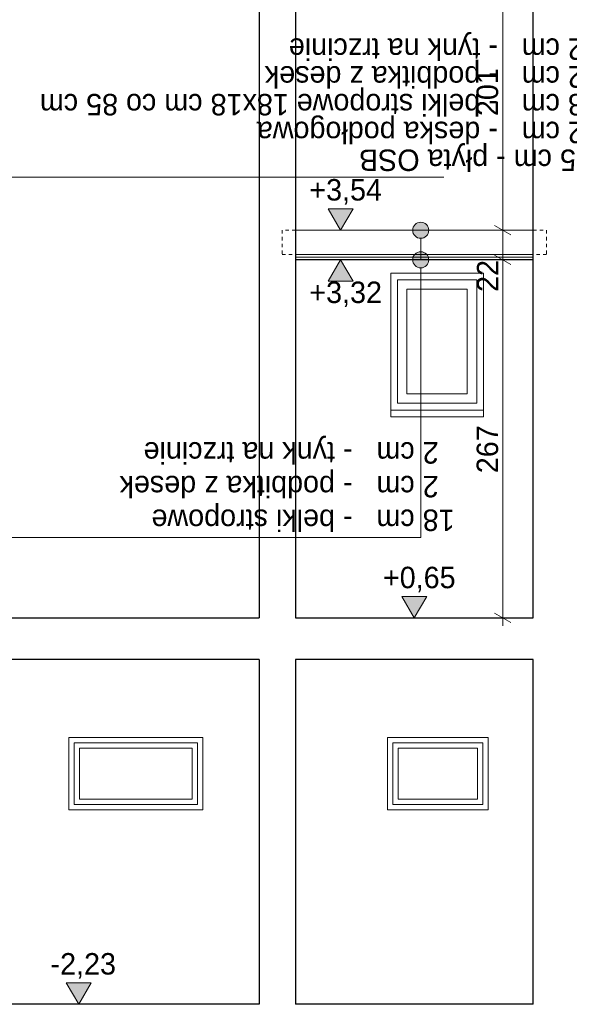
# Model space of a CAD drawing. Extents: x -623047 to -259286, y -27077 to 153279.
# Tile 18 of 190: x -541558 to -537462, y -14560 to -7220. Entities that reach past the tile are written whole.
import ezdxf

# ---------------------------------------------------------------- set-up
doc = ezdxf.new("R2010")
doc.units = 0
doc.header["$MEASUREMENT"] = 0
doc.linetypes.add('Hidden Line', pattern=[50, 25, -25])
for name, color, linetype, lineweight in [('INWENT KONST. DREWNIANA_Nr_Pióra__1', 7, 'Continuous', 25), ('INWENT KONST. DREWNIANA_Nr_Pióra__21', 7, 'Continuous', 9), ('INWENT OPISY_Nr_Pióra__1', 7, 'Continuous', 25), ('INWENT OPISY_Nr_Pióra__21', 7, 'Continuous', 9), ('INWENT STROPY_Nr_Pióra__1', 7, 'Continuous', 25), ('INWENT WYMIARY_Nr_Pióra__21', 7, 'Continuous', 9), ('INWENT. OKNA_Nr_Pióra__21', 7, 'Continuous', 9), ('INWENT.ŚCIANY_Nr_Pióra__1', 7, 'Continuous', 25), ('INWENT.ŚCIANY_Nr_Pióra__21', 7, 'Continuous', 9), ('Istniejące stropy_Nr_Pióra__21', 7, 'Continuous', 9)]:
    doc.layers.add(name, color=color, linetype=linetype, lineweight=lineweight)
doc.layers.add('INWENT OPISY', color=7, linetype='Continuous')
doc.layers.add('INWENT WYMIARY', color=7, linetype='Continuous')
doc.styles.add('GENERATED_STYLE_2', font='txt')
doc.styles.add('GENERATED_STYLE_5', font='txt')
doc.dimstyles.new('GENERATED_STYLE__2', dxfattribs={"dimtxt": 160.000002, "dimasz": 91.2, "dimexe": 0.18, "dimexo": 0, "dimgap": 0.09, "dimtad": 1, "dimdec": 0, "dimlfac": 0.1, "dimzin": 0, "dimdsep": 46, "dimtxsty": 'GENERATED_STYLE_2', "dimblk": 'ARROWHEAD_2', "dimblk1": 'ARROWHEAD_2', "dimblk2": 'ARROWHEAD_2', "dimcen": 0.09, "dimclrd": 7, "dimclre": 7, "dimclrt": 7, "dimazin": 0, "dimtfac": 1, "dimtdec": 4, "dimtmove": 0, "dimatfit": 3, "dimfxl": 0, "dimtolj": 1, "dimtzin": 0, "dimarcsym": 0})

# ---------------------------------------------------------------- blocks, each defined once
blk = doc.blocks.new('Linia_97', base_point=(-538568.9, -9009.6))
at = {"layer": 'INWENT OPISY_Nr_Pióra__21', "linetype": 'Continuous'}
blk.add_hatch(color=256, dxfattribs=at).paths.add_polyline_path([(-538508.9, -8789.6), (-538513.4, -8766.7), (-538526.4, -8747.2), (-538545.9, -8734.2), (-538568.9, -8729.6), (-538591.8, -8734.2), (-538611.3, -8747.2), (-538624.3, -8766.7), (-538628.9, -8789.6), (-538624.3, -8812.6), (-538611.3, -8832), (-538591.8, -8845), (-538568.9, -8849.6), (-538545.9, -8845), (-538526.4, -8832), (-538513.4, -8812.6)], flags=0)
blk.add_line((-538568.9, -9009.6), (-538568.9, -8849.6), dxfattribs=at)
blk.add_circle((-538568.9, -8789.6), 60, dxfattribs=at)
blk = doc.blocks.new('Linia_98', base_point=(-538568.9, -11080.7))
at = {"layer": 'INWENT OPISY_Nr_Pióra__21', "linetype": 'Continuous'}
blk.add_hatch(color=256, dxfattribs=at).paths.add_polyline_path([(-538508.9, -9009.6), (-538513.4, -8986.7), (-538526.4, -8967.2), (-538545.9, -8954.2), (-538568.9, -8949.6), (-538591.8, -8954.2), (-538611.3, -8967.2), (-538624.3, -8986.7), (-538628.9, -9009.6), (-538624.3, -9032.6), (-538611.3, -9052), (-538591.8, -9065), (-538568.9, -9069.6), (-538545.9, -9065), (-538526.4, -9052), (-538513.4, -9032.6)], flags=0)
blk.add_line((-538568.9, -11080.7), (-538568.9, -9069.6), dxfattribs=at)
blk.add_circle((-538568.9, -9009.6), 60, dxfattribs=at)
blk = doc.blocks.new('Wymiary_15', base_point=(-541118, -14559.6))
at = {"layer": 'INWENT WYMIARY_Nr_Pióra__21', "linetype": 'Continuous'}
blk.add_hatch(color=256, dxfattribs=at).paths.add_polyline_path([(-541118, -14559.6), (-541210.8, -14399.6), (-541025.2, -14399.6)], flags=0)
for p, q in [((-541118, -14559.6), (-541210.8, -14399.6)), ((-541210.8, -14399.6), (-541025.2, -14399.6)), ((-541025.2, -14399.6), (-541118, -14559.6)), ((-541118, -14559.6), (-541238, -14559.6)), ((-541118, -14559.6), (-540998, -14559.6))]:
    blk.add_line(p, q, dxfattribs=at)
at = {"layer": 'INWENT WYMIARY_Nr_Pióra__21', "insert": (-541328, -14367.6), "char_height": 160, "attachment_point": 7, "style": 'GENERATED_STYLE_2'}
blk.add_mtext('{-2,23}', dxfattribs=at)
blk = doc.blocks.new('Wymiary_21', base_point=(-538617, -11679.6))
at = {"layer": 'INWENT WYMIARY_Nr_Pióra__21', "linetype": 'Continuous'}
blk.add_hatch(color=256, dxfattribs=at).paths.add_polyline_path([(-538617, -11679.6), (-538709.8, -11519.6), (-538524.2, -11519.6)], flags=0)
for p, q in [((-538617, -11679.6), (-538709.8, -11519.6)), ((-538709.8, -11519.6), (-538524.2, -11519.6)), ((-538524.2, -11519.6), (-538617, -11679.6)), ((-538617, -11679.6), (-538737, -11679.6)), ((-538617, -11679.6), (-538497, -11679.6))]:
    blk.add_line(p, q, dxfattribs=at)
at = {"layer": 'INWENT WYMIARY_Nr_Pióra__21', "insert": (-538850.5, -11487.6), "char_height": 160, "attachment_point": 7, "style": 'GENERATED_STYLE_2'}
blk.add_mtext('{+0,65}', dxfattribs=at)
blk = doc.blocks.new('Wymiary_22', base_point=(-539165.7, -9009.6))
at = {"layer": 'INWENT WYMIARY_Nr_Pióra__21', "linetype": 'Continuous'}
blk.add_hatch(color=256, dxfattribs=at).paths.add_polyline_path([(-539165.7, -9009.6), (-539258.5, -9169.6), (-539072.9, -9169.6)], flags=0)
for p, q in [((-539165.7, -9009.6), (-539285.7, -9009.6)), ((-539165.7, -9009.6), (-539258.5, -9169.6)), ((-539165.7, -9009.6), (-539045.7, -9009.6)), ((-539072.9, -9169.6), (-539165.7, -9009.6)), ((-539258.5, -9169.6), (-539072.9, -9169.6))]:
    blk.add_line(p, q, dxfattribs=at)
at = {"layer": 'INWENT WYMIARY_Nr_Pióra__21', "insert": (-539399.1, -9361.6), "char_height": 160, "attachment_point": 7, "style": 'GENERATED_STYLE_2'}
blk.add_mtext('{+3,32}', dxfattribs=at)
blk = doc.blocks.new('Wymiary_138', base_point=(-539165.7, -8789.6))
at = {"layer": 'INWENT WYMIARY_Nr_Pióra__21', "linetype": 'Continuous'}
blk.add_hatch(color=256, dxfattribs=at).paths.add_polyline_path([(-539165.7, -8789.6), (-539258.5, -8629.6), (-539072.9, -8629.6)], flags=0)
for p, q in [((-539165.7, -8789.6), (-539258.5, -8629.6)), ((-539258.5, -8629.6), (-539072.9, -8629.6)), ((-539072.9, -8629.6), (-539165.7, -8789.6)), ((-539165.7, -8789.6), (-539285.7, -8789.6)), ((-539165.7, -8789.6), (-539045.7, -8789.6))]:
    blk.add_line(p, q, dxfattribs=at)
at = {"layer": 'INWENT WYMIARY_Nr_Pióra__21', "insert": (-539399.1, -8597.6), "char_height": 160, "attachment_point": 7, "style": 'GENERATED_STYLE_2'}
blk.add_mtext('{+3,54}', dxfattribs=at)
blk = doc.blocks.new('*D1156')
at = {"layer": 'INWENT WYMIARY_Nr_Pióra__21', "linetype": 'Continuous'}
for p, q in [((-537868.1, -9009.6), (-538048.1, -9009.6)), ((-538018.1, -8975), (-537898.1, -9044.3)), ((-537958.1, -11679.6), (-537958.1, -9009.6)), ((-538018.1, -11645), (-537898.1, -11714.3)), ((-537868.1, -11679.6), (-538048.1, -11679.6)), ((-537958.1, -11738.3), (-537958.1, -11679.6))]:
    blk.add_line(p, q, dxfattribs=at)
at = {"layer": 'INWENT WYMIARY_Nr_Pióra__21', "char_height": 160, "attachment_point": 7, "rotation": 90, "style": 'GENERATED_STYLE_2'}
for s, insert in [('{201}', (-537990.1, -7938.2)), ('{22}', (-537990.1, -9249.1)), ('{267}', (-537990.1, -10600.6))]:
    blk.add_mtext(s, dxfattribs=dict(at, insert=insert))
blk = doc.blocks.new('ARROWHEAD_2')
at = {"color": 0, "linetype": 'Continuous', "lineweight": 0}
for p, q in [((0, 0), (-1, 0)), ((-0.378, -0.655), (0.378, 0.655))]:
    blk.add_line(p, q, dxfattribs=at)
blk = doc.blocks.new('*D1157')
at = {"layer": 'INWENT WYMIARY_Nr_Pióra__21', "linetype": 'Continuous'}
for p, q in [((-537868.1, -8789.6), (-538048.1, -8789.6)), ((-538018.1, -8755), (-537898.1, -8824.3)), ((-537958.1, -9009.6), (-537958.1, -8789.6)), ((-537868.1, -9009.6), (-538048.1, -9009.6)), ((-538018.1, -8975), (-537898.1, -9044.3))]:
    blk.add_line(p, q, dxfattribs=at)
at = {"layer": 'INWENT WYMIARY_Nr_Pióra__21', "char_height": 160, "attachment_point": 7, "rotation": 90, "style": 'GENERATED_STYLE_2'}
for s, insert in [('{201}', (-537990.1, -7938.2)), ('{22}', (-537990.1, -9249.1)), ('{267}', (-537990.1, -10600.6))]:
    blk.add_mtext(s, dxfattribs=dict(at, insert=insert))
blk = doc.blocks.new('*D1158')
at = {"layer": 'INWENT WYMIARY_Nr_Pióra__21', "linetype": 'Continuous'}
for p, q in [((-537898.1, -6814.3), (-538018.1, -6745)), ((-537958.1, -6779.6), (-537958.1, -6720.9)), ((-537868.1, -6779.6), (-538048.1, -6779.6)), ((-537958.1, -8789.6), (-537958.1, -6779.6)), ((-537868.1, -8789.6), (-538048.1, -8789.6)), ((-538018.1, -8755), (-537898.1, -8824.3))]:
    blk.add_line(p, q, dxfattribs=at)
at = {"layer": 'INWENT WYMIARY_Nr_Pióra__21', "char_height": 160, "attachment_point": 7, "rotation": 90, "style": 'GENERATED_STYLE_2'}
for s, insert in [('{201}', (-537990.1, -7938.2)), ('{22}', (-537990.1, -9249.1)), ('{267}', (-537990.1, -10600.6))]:
    blk.add_mtext(s, dxfattribs=dict(at, insert=insert))

msp = doc.modelspace()

# ---------------------------------------------------------------- linework, layer by layer
at = {"layer": 'INWENT KONST. DREWNIANA_Nr_Pióra__1', "linetype": 'Continuous'}
for p, q in [((-545182, -11679.6), (-539772, -11679.6)), ((-539502, -11679.6), (-537732, -11679.6)), ((-539772, -11989.6), (-545182, -11989.6)), ((-537732, -11989.6), (-539502, -11989.6)), ((-539772, -14559.6), (-547232, -14559.6)), ((-537732, -14559.6), (-539502, -14559.6))]:
    msp.add_line(p, q, dxfattribs=at)
at = {"layer": 'INWENT KONST. DREWNIANA_Nr_Pióra__21', "linetype": 'Hidden Line'}
for p, q in [((-539502, -8789.6), (-539602, -8789.6)), ((-539602, -8789.6), (-539602, -8969.6)), ((-537732, -8789.6), (-537632, -8789.6)), ((-537632, -8789.6), (-537632, -8969.6)), ((-539602, -8969.6), (-539502, -8969.6)), ((-537632, -8969.6), (-537732, -8969.6))]:
    msp.add_line(p, q, dxfattribs=at)
at = {"layer": 'INWENT KONST. DREWNIANA_Nr_Pióra__21', "linetype": 'Continuous'}
for p, q in [((-537732, -8789.6), (-539502, -8789.6)), ((-537732, -8969.6), (-539502, -8969.6))]:
    msp.add_line(p, q, dxfattribs=at)
at = {"layer": 'INWENT OPISY_Nr_Pióra__21', "linetype": 'Continuous'}
for p, q in [((-538395.9, -8394.7), (-543044.1, -8394.7)), ((-543217, -11080.7), (-538568.9, -11080.7))]:
    msp.add_line(p, q, dxfattribs=at)
at = {"layer": 'INWENT STROPY_Nr_Pióra__1', "linetype": 'Continuous'}
msp.add_line((-537732, -9009.6), (-539502, -9009.6), dxfattribs=at)
at = {"layer": 'INWENT. OKNA_Nr_Pióra__21', "linetype": 'Continuous'}
for p, q in [((-538152, -9159.6), (-538742, -9159.6)), ((-538152, -9159.6), (-538152, -10079.6)), ((-538222, -9229.6), (-538672, -9229.6)), ((-538222, -9229.6), (-538222, -10009.6)), ((-538222, -10009.6), (-538672, -10009.6)), ((-538152, -10079.6), (-538742, -10079.6)), ((-541152, -12609.6), (-541152, -13069.6)), ((-541152, -12609.6), (-540232, -12609.6)), ((-540232, -12609.6), (-540232, -13069.6)), ((-538777, -12609.6), (-538777, -13069.6)), ((-538777, -12609.6), (-538107, -12609.6)), ((-538107, -12609.6), (-538107, -13069.6)), ((-541112, -12649.6), (-541112, -13029.6)), ((-541112, -12649.6), (-540272, -12649.6)), ((-540272, -12649.6), (-540272, -13029.6)), ((-538737, -12649.6), (-538737, -13029.6)), ((-538737, -12649.6), (-538147, -12649.6)), ((-538147, -12649.6), (-538147, -13029.6)), ((-541112, -13029.6), (-540272, -13029.6)), ((-538737, -13029.6), (-538147, -13029.6)), ((-541152, -13069.6), (-540232, -13069.6)), ((-538777, -13069.6), (-538107, -13069.6))]:
    msp.add_line(p, q, dxfattribs=at)
at = {"layer": 'INWENT.ŚCIANY_Nr_Pióra__1', "linetype": 'Continuous'}
for p, q in [((-539772, -6779.6), (-539772, -11679.6)), ((-539502, -6779.6), (-539502, -11679.6)), ((-537732, -11679.6), (-537732, -6779.6)), ((-539772, -11989.6), (-539772, -14559.6)), ((-539502, -11989.6), (-539502, -14559.6)), ((-537732, -14559.6), (-537732, -11989.6))]:
    msp.add_line(p, q, dxfattribs=at)
at = {"layer": 'INWENT.ŚCIANY_Nr_Pióra__21', "linetype": 'Continuous'}
for p, q in [((-538102, -9109.6), (-538792, -9109.6)), ((-538792, -10179.6), (-538792, -9109.6)), ((-538742, -10079.6), (-538742, -9159.6)), ((-538102, -9109.6), (-538102, -10179.6)), ((-538672, -10009.6), (-538672, -9229.6)), ((-538102, -10129.6), (-538792, -10129.6)), ((-538102, -10179.6), (-538792, -10179.6)), ((-541192, -12569.6), (-540192, -12569.6)), ((-541192, -12569.6), (-541192, -13109.6)), ((-540192, -12569.6), (-540192, -13109.6)), ((-538817, -12569.6), (-538067, -12569.6)), ((-538817, -12569.6), (-538817, -13109.6)), ((-538067, -12569.6), (-538067, -13109.6)), ((-541192, -13109.6), (-540192, -13109.6)), ((-538817, -13109.6), (-538067, -13109.6))]:
    msp.add_line(p, q, dxfattribs=at)
at = {"layer": 'Istniejące stropy_Nr_Pióra__21', "linetype": 'Continuous'}
msp.add_line((-537732, -8989.6), (-539502, -8989.6), dxfattribs=at)

# ---------------------------------------------------------------- block references
at = {"layer": 'INWENT OPISY', "linetype": 'Continuous'}
for name, p in [('Linia_97', (-538568.9, -9009.6)), ('Linia_98', (-538568.9, -11080.7))]:
    msp.add_blockref(name, p, dxfattribs=at)
at = {"layer": 'INWENT WYMIARY', "linetype": 'Continuous'}
for name, p in [('Wymiary_138', (-539165.7, -8789.6)), ('Wymiary_22', (-539165.7, -9009.6)), ('Wymiary_21', (-538617, -11679.6)), ('Wymiary_15', (-541118, -14559.6))]:
    msp.add_blockref(name, p, dxfattribs=at)

# ---------------------------------------------------------------- texts
at = {"layer": 'INWENT OPISY_Nr_Pióra__1', "linetype": 'Continuous', "char_height": 160, "width": 4900.628, "attachment_point": 1, "rotation": 180, "style": 'GENERATED_STYLE_5'}
for s, insert, line_spacing_factor in [('{2,5 cm - płyta OSB  \\P  2 cm   - deska podłogowa\\P18 cm   - belki stropowe 18x18 cm co 85 cm\\P  2 cm   - podbitka z desek\\P  2 cm   - tynk na trzcinie}', (-537233.6, -8347.4), 0.776495), ('{18 cm   - belki stropowe\\P  2 cm   - podbitka z desek\\P  2 cm   - tynk na trzcinie}', (-538316.4, -11031.3), 0.941906)]:
    msp.add_mtext(s, dxfattribs=dict(at, insert=insert, line_spacing_factor=line_spacing_factor))

# ---------------------------------------------------------------- dimensions: what is measured, and where the dimension line sits
at = {"layer": 'INWENT WYMIARY', "linetype": 'Continuous'}
for p1, p2, picture, middle in [((-537866.3, -8789.6), (-537894.2, -6779.6), '*D1158', (-538070.1, -7756.1)), ((-537732, -11679.6), (-537732, -9009.6), '*D1156', (-538070.1, -10418.5)), ((-537732, -9009.6), (-537866.3, -8789.6), '*D1157', (-538070.1, -9127.7))]:
    dim = msp.add_linear_dim(base=(-537958.1, -11679.6), p1=p1, p2=p2, angle=90, dimstyle='GENERATED_STYLE__2', dxfattribs=at)
    dim.commit()
    dim.dimension.update_dxf_attribs({"geometry": picture, "text_midpoint": middle})

doc.saveas('drawing.dxf')
